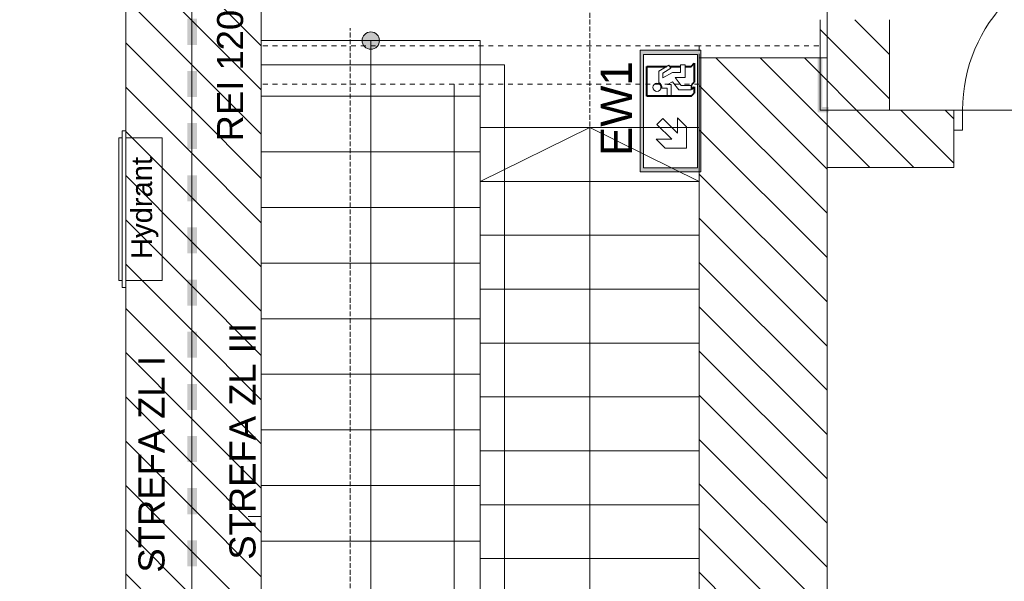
# Model space of a CAD drawing. Header units: millimetres. Extents: x -146116 to 602001, y -318793 to 100489.
# Tile 15 of 100: x 302119 to 307784, y -195425 to -192195. Entities that reach past the tile are written whole.
import ezdxf

# ---------------------------------------------------------------- set-up
doc = ezdxf.new("R2010")
doc.units = ezdxf.units.MM
doc.header["$LTSCALE"] = 0.1
doc.header["$MEASUREMENT"] = 0
doc.linetypes.add('eks Rzut piętra II$0$Krawędzie ukryte', pattern=[391.222223, 282.222223, -109])
doc.linetypes.add('eks Rzut piętra II$0$Przerywana', pattern=[564.444447, 282.222223, -282.222223])
for name, color, linetype, lineweight in [('eks Rzut piętra II$0$2D - Ogólne_Nr_pióra__38', 8, 'Continuous', 13), ('eks Rzut piętra II$0$Nowe_220-A Ściany_Nr_pióra__27', 8, 'Continuous', 25), ('eks Rzut piętra II$0$Nowe_2D - Ogólne_Nr_pióra__38', 8, 'Continuous', 13), ('eks Rzut piętra II$0$Nowe_830-G Teksty Etykiety_Nr_pióra__38', 8, 'Continuous', 13), ('eks Rzut piętra II$0$poziom_3 (1)_7_0_Nr_pióra__1_Nr_pióra__7', 8, 'Continuous', 18), ('eks Rzut piętra II$0$poziom_3 (1)_7_0_Nr_pióra__21_Nr_pióra__7', 8, 'Continuous', 18), ('eks Rzut piętra II$0$poziom_3 (1)_7_2D - Ogólne_Nr_pióra__81_Nr_pióra__1', 8, 'Continuous', 18), ('eks Rzut piętra II$0$poziom_3 (1)_7_Drzwi ArchiCAD_Nr_pióra__27_Nr_pióra__7', 8, 'Continuous', 18), ('eks Rzut piętra II$0$poziom_3 (1)_7_Drzwi ArchiCAD_Nr_pióra__81_Nr_pióra__1', 8, 'Continuous', 18), ('eks Rzut piętra II$0$poziom_3 (1)_7_Konstrukcja - Belki_Nr_pióra__1_Nr_pióra__7', 8, 'Continuous', 18), ('eks Rzut piętra II$0$poziom_3 (1)_7_Konstrukcja - Schody_Nr_pióra__81_Nr_pióra__1', 8, 'Continuous', 18), ('eks Rzut piętra II$0$poziom_3 (1)_7_Konstrukcja - Stropy_Nr_pióra__81_Nr_pióra__1', 8, 'Continuous', 18), ('eks Rzut piętra II$0$poziom_3 (1)_7_Konstrukcja - Ściany zew_Nr_pióra__107_Nr_pióra__11', 8, 'Continuous', 18), ('eks Rzut piętra II$0$poziom_3 (1)_7_Konstrukcja - Ściany zew_Nr_pióra__27_Nr_pióra__7', 8, 'Continuous', 18), ('Oświetlenie ewakuacyjne', 3, 'Continuous', 20)]:
    doc.layers.add(name, color=color, linetype=linetype, lineweight=lineweight)
doc.layers.add('eks Rzut piętra II$0$poziom_3 (1)_7_2D - Ogólne_Nr_pióra__19', color=8, linetype='Continuous')
doc.layers.add('eks Rzut piętra II$0$poziom_3 (1)_7_Konstrukcja - Schody', color=8, linetype='Continuous')
doc.styles.add('eks Rzut piętra II$0$GENERATED_STYLE_1', font='arial.ttf')
doc.styles.add('eks Rzut piętra II$0$GENERATED_STYLE_3', font='arial.ttf')
doc.styles.add('Malanow_1_100', font='isocpeur.ttf')
pattern_1 = [(135, (238251.98, 12155.94), (127.2792, 127.2792), [])]

# ---------------------------------------------------------------- blocks, each defined once
blk = doc.blocks.new('*X142')
at = {"layer": 'eks Rzut piętra II$0$2D - Ogólne_Nr_pióra__38', "linetype": 'Continuous', "lineweight": 13}
for points in [[(85348.7, -25521.7), (85198.7, -25521.7), (85198.7, -25577.4), (85348.7, -25577.4)], [(85648.7, -25521.7), (85498.7, -25521.7), (85498.7, -25577.4), (85648.7, -25577.4)], [(85948.7, -25521.7), (85798.7, -25521.7), (85798.7, -25577.4), (85948.7, -25577.4)], [(86248.7, -25521.7), (86098.7, -25521.7), (86098.7, -25577.4), (86248.7, -25577.4)], [(86548.7, -25521.7), (86398.7, -25521.7), (86398.7, -25577.4), (86548.7, -25577.4)], [(86848.7, -25521.7), (86698.7, -25521.7), (86698.7, -25577.4), (86848.7, -25577.4)], [(87148.7, -25521.7), (86998.7, -25521.7), (86998.7, -25577.4), (87148.7, -25577.4)], [(87448.7, -25521.7), (87298.7, -25521.7), (87298.7, -25577.4), (87448.7, -25577.4)], [(87748.7, -25521.7), (87598.7, -25521.7), (87598.7, -25577.4), (87748.7, -25577.4)], [(88048.7, -25521.7), (87898.7, -25521.7), (87898.7, -25577.4), (88048.7, -25577.4)], [(88348.7, -25521.7), (88198.7, -25521.7), (88198.7, -25577.4), (88348.7, -25577.4)]]:
    blk.add_hatch(color=30, dxfattribs=at).paths.add_polyline_path(points)
blk = doc.blocks.new('eks Rzut piętra II$0$Wypełnienie_2', base_point=(0, 1500))
at = {"layer": 'eks Rzut piętra II$0$2D - Ogólne_Nr_pióra__38', "color": 30, "linetype": 'Continuous', "lineweight": 13}
blk.add_blockref('*X142', (0, 0), dxfattribs=at)
blk = doc.blocks.new('eks Rzut piętra II')
at = {"layer": 'eks Rzut piętra II$0$poziom_3 (1)_7_2D - Ogólne_Nr_pióra__19', "linetype": 'Continuous', "lineweight": 0}
blk.add_hatch(color=256, dxfattribs=at).paths.add_polyline_path([(205982.7, 19043.5), (206046.2, 19043.5), (206046.2, 19073.1), (206010.7, 19073.1), (206010.7, 19353.1), (205982.7, 19353.1)])
at = {"layer": 'eks Rzut piętra II$0$poziom_3 (1)_7_Konstrukcja - Schody', "linetype": 'Continuous', "lineweight": 0}
blk.add_hatch(color=256, dxfattribs=at).paths.add_polyline_path([(203411.9, 19405.9), (203420.2, 19406.6), (203428.2, 19408.7), (203435.7, 19412), (203442.6, 19416.5), (203448.7, 19422.1), (203453.8, 19428.6), (203457.7, 19435.9), (203460.4, 19443.7), (203461.8, 19451.8), (203461.8, 19460.1), (203460.4, 19468.2), (203457.7, 19476), (203453.8, 19483.3), (203448.7, 19489.8), (203442.6, 19495.4), (203435.7, 19499.9), (203428.2, 19503.2), (203420.2, 19505.3), (203411.9, 19505.9), (203403.7, 19505.3), (203395.7, 19503.2), (203388.1, 19499.9), (203381.2, 19495.4), (203375.1, 19489.8), (203370.1, 19483.3), (203366.1, 19476), (203363.5, 19468.2), (203362.1, 19460.1), (203362.1, 19451.8), (203363.5, 19443.7), (203366.1, 19435.9), (203370.1, 19428.6), (203375.1, 19422.1), (203381.2, 19416.5), (203388.1, 19412), (203395.7, 19408.7), (203403.7, 19406.6)])
at = {"layer": 'eks Rzut piętra II$0$poziom_3 (1)_7_Konstrukcja - Ściany zew_Nr_pióra__107_Nr_pióra__11', "linetype": 'Continuous', "lineweight": 18}
h = blk.add_hatch(dxfattribs=at)
h.set_pattern_fill('BLOCZKI_CERAMICZNE_0007', color=256, angle=270, style=0, pattern_type=2)
h.set_pattern_definition(pattern_1)
h.paths.add_polyline_path([(202382, 13735.9), (202382, 22415.9), (202002, 22615.9), (202002, 13735.9)])
h = blk.add_hatch(dxfattribs=at)
h.set_pattern_fill('BLOCZKI_CERAMICZNE_0007', color=256, angle=270, style=0, pattern_type=2)
h.set_pattern_definition(pattern_1)
h.paths.add_polyline_path([(202781.9, 14095.9), (202781.9, 21905.9), (202381.9, 22415.9), (202381.9, 13735.9)])
h = blk.add_hatch(dxfattribs=at)
h.set_pattern_fill('BLOCZKI_CERAMICZNE_0007', color=256, angle=270, style=0, pattern_type=2)
h.set_pattern_definition(pattern_1)
h.paths.add_polyline_path([(206397, 19055.9), (206397, 19575.9), (205997, 19575.9), (205997, 19055.9)])
h = blk.add_hatch(dxfattribs=at)
h.set_pattern_fill('BLOCZKI_CERAMICZNE_0007', color=256, angle=270, style=0, pattern_type=2)
h.set_pattern_definition(pattern_1)
h.paths.add_polyline_path([(206037, 13735.9), (206037, 19355.9), (205302, 19355.9), (205302, 14095.9)])
h = blk.add_hatch(dxfattribs=at)
h.set_pattern_fill('BLOCZKI_CERAMICZNE_0007', color=256, angle=270, style=0, pattern_type=2)
h.set_pattern_definition(pattern_1)
h.paths.add_polyline_path([(206037, 18725.9), (206767, 18725.9), (206767, 19055.9), (206037, 19055.9)])
at = {"layer": 'eks Rzut piętra II$0$Nowe_220-A Ściany_Nr_pióra__27', "linetype": 'Continuous', "lineweight": 18}
for p, q in [((203881.6, 19315.9), (203694.1, 19315.9)), ((205301.9, 18267), (205301.9, 18079.5)), ((204041.9, 18175.9), (202781.9, 18175.9)), ((202781.9, 16718.5), (202706.9, 16718.5))]:
    blk.add_line(p, q, dxfattribs=at)
at = {"layer": 'eks Rzut piętra II$0$Nowe_2D - Ogólne_Nr_pióra__38', "linetype": 'eks Rzut piętra II$0$Krawędzie ukryte', "lineweight": 13, "flags": 128}
blk.add_lwpolyline([(211287, 22155.9), (211287, 20715), (204672.9, 20715), (204672.9, 14913.9), (203293.1, 14913.9), (203293.1, 19526.8)], dxfattribs=at)
at = {"layer": 'eks Rzut piętra II$0$poziom_3 (1)_7_0_Nr_pióra__1_Nr_pióra__7', "linetype": 'Continuous', "lineweight": 18}
for p, q in [((201982, 18935.9), (201982, 18035.9)), ((202002, 18935.9), (201982, 18935.9)), ((202002, 18035.9), (202002, 18935.9)), ((201962, 18895.9), (201962, 18075.9)), ((201982, 18895.9), (201962, 18895.9)), ((201982, 18075.9), (201982, 18895.9)), ((202002, 18895.9), (202002, 18075.9)), ((202212, 18895.9), (202002, 18895.9)), ((202212, 18075.9), (202212, 18895.9)), ((201962, 18075.9), (201982, 18075.9)), ((202002, 18075.9), (202212, 18075.9)), ((201982, 18035.9), (202002, 18035.9))]:
    blk.add_line(p, q, dxfattribs=at)
at = {"layer": 'eks Rzut piętra II$0$poziom_3 (1)_7_0_Nr_pióra__21_Nr_pióra__7', "linetype": 'Continuous', "lineweight": 18, "flags": 128}
blk.add_lwpolyline([(203891.9, 19205.9), (203891.9, 15495.9), (204181.9, 15495.9), (204182, 19315.9), (202781.9, 19315.9)], dxfattribs=at)
at = {"layer": 'eks Rzut piętra II$0$poziom_3 (1)_7_2D - Ogólne_Nr_pióra__81_Nr_pióra__1', "linetype": 'eks Rzut piętra II$0$Przerywana', "lineweight": 18, "flags": 128}
blk.add_lwpolyline([(205302, 18955.9), (205302, 19425.9), (205997, 19425.9)], dxfattribs=at)
at = {"layer": 'eks Rzut piętra II$0$poziom_3 (1)_7_Drzwi ArchiCAD_Nr_pióra__27_Nr_pióra__7', "linetype": 'Continuous', "lineweight": 18}
blk.add_line((206767, 19055.9), (206767, 18940.9), dxfattribs=at)
at = {"layer": 'eks Rzut piętra II$0$poziom_3 (1)_7_Drzwi ArchiCAD_Nr_pióra__81_Nr_pióra__1', "linetype": 'Continuous', "lineweight": 18}
for p, q in [((206817, 19055.9), (206767, 19055.9)), ((206767, 19055.9), (206767, 18940.9)), ((206817, 18940.9), (206817, 19055.9)), ((206767, 18940.9), (206817, 18940.9))]:
    blk.add_line(p, q, dxfattribs=at)
blk.add_arc((207717, 19055.9), 900, 90, 180, dxfattribs=at)
at = {"layer": 'eks Rzut piętra II$0$poziom_3 (1)_7_Konstrukcja - Belki_Nr_pióra__1_Nr_pióra__7', "linetype": 'eks Rzut piętra II$0$Przerywana', "lineweight": 18}
for p, q in [((205302, 19425.9), (202781.9, 19425.9)), ((202781.9, 19425.9), (202781.9, 19205.9)), ((205302, 19425.9), (205302, 19205.9)), ((205302, 19205.9), (202781.9, 19205.9))]:
    blk.add_line(p, q, dxfattribs=at)
at = {"layer": 'eks Rzut piętra II$0$poziom_3 (1)_7_Konstrukcja - Schody_Nr_pióra__81_Nr_pióra__1', "linetype": 'Continuous', "lineweight": 18}
for p, q in [((202781.9, 19455.9), (202781.9, 15615.9)), ((204041.9, 19455.9), (202781.9, 19455.9)), ((204041.9, 19455.9), (202781.9, 19455.9)), ((203411.9, 19455.9), (203411.9, 15615.9)), ((204041.9, 19455.9), (204041.9, 15615.9)), ((204041.9, 19135.9), (202781.9, 19135.9)), ((204041.9, 15545.9), (204041.9, 18955.9)), ((205301.9, 18955.9), (204041.9, 18955.9)), ((205301.9, 18955.9), (204041.9, 18955.9)), ((204671.9, 18955.9), (204041.9, 18645.9)), ((204671.9, 15545.9), (204671.9, 18955.9)), ((204671.9, 18955.9), (205301.9, 18645.9)), ((205301.9, 15545.9), (205301.9, 18955.9)), ((204041.9, 18815.9), (202781.9, 18815.9)), ((205301.9, 18645.9), (204041.9, 18645.9)), ((204041.9, 18495.9), (202781.9, 18495.9)), ((205301.9, 18335.9), (204041.9, 18335.9)), ((204041.9, 18175.9), (202781.9, 18175.9)), ((205301.9, 18025.9), (204041.9, 18025.9)), ((204041.9, 17855.9), (202781.9, 17855.9)), ((205301.9, 17715.9), (204041.9, 17715.9)), ((204041.9, 17535.9), (202781.9, 17535.9)), ((205301.9, 17405.9), (204041.9, 17405.9)), ((204041.9, 17215.9), (202781.9, 17215.9)), ((205301.9, 17095.9), (204041.9, 17095.9)), ((204041.9, 16895.9), (202781.9, 16895.9)), ((205301.9, 16785.9), (204041.9, 16785.9)), ((204041.9, 16575.9), (202781.9, 16575.9)), ((205301.9, 16475.9), (204041.9, 16475.9))]:
    blk.add_line(p, q, dxfattribs=at)
blk.add_circle((203411.9, 19455.9), 50, dxfattribs=at)
at = {"layer": 'eks Rzut piętra II$0$poziom_3 (1)_7_Konstrukcja - Stropy_Nr_pióra__81_Nr_pióra__1', "linetype": 'Continuous', "lineweight": 18, "flags": 128}
for points in [[(202002, 10885.9), (202002, 22615.9), (202552, 22615.9), (202552, 24685.9), (202002, 24685.9), (199042, 24685.9), (199042, 31735.9), (196812, 31735.9), (196812, 3885.9), (199042, 3885.9), (199042, 10885.9)], [(215277, 19055.9), (206037, 19055.9), (206037, 21905.9), (206037, 22155.9), (215277, 22155.9)], [(202781.9, 14095.9), (202781.9, 21905.9), (206037, 21905.9), (206037, 14095.9)], [(237612, 12765.9), (206037, 12765.9), (206037, 19055.9), (233797, 19055.9), (233797, 18725.9), (237612, 18725.9)]]:
    blk.add_lwpolyline(points, close=True, dxfattribs=at)
at = {"layer": 'eks Rzut piętra II$0$poziom_3 (1)_7_Konstrukcja - Ściany zew_Nr_pióra__27_Nr_pióra__7', "linetype": 'Continuous', "lineweight": 18}
for p, q in [((206767, 19055.9), (206767, 18940.9)), ((206767, 18940.9), (206767, 18725.9))]:
    blk.add_line(p, q, dxfattribs=at)
at = {"layer": 'eks Rzut piętra II$0$poziom_3 (1)_7_Konstrukcja - Ściany zew_Nr_pióra__27_Nr_pióra__7', "linetype": 'Continuous', "lineweight": 18, "flags": 128}
for points in [[(202002, 22615.9), (202002, 13735.9)], [(202381.9, 22415.9), (202381.9, 13735.9)], [(202382, 13735.9), (202382, 22415.9)], [(202781.9, 14095.9), (202781.9, 21905.9)], [(205997, 19575.9), (205997, 19055.9)], [(206397, 19055.9), (206397, 19575.9)], [(206037, 19355.9), (205302, 19355.9)], [(205302, 19355.9), (205302, 14095.9)], [(206037, 19055.9), (206037, 19355.9)], [(205997, 19055.9), (206037, 19055.9)], [(206767, 19055.9), (206397, 19055.9)], [(206037, 18725.9), (206767, 18725.9)], [(206037, 13735.9), (206037, 18725.9)]]:
    blk.add_lwpolyline(points, dxfattribs=at)
at = {"layer": 'eks Rzut piętra II$0$2D - Ogólne_Nr_pióra__38', "linetype": 'Continuous', "lineweight": 13, "rotation": 270}
blk.add_blockref('eks Rzut piętra II$0$Wypełnienie_2', (229434.1, 104779.9), dxfattribs=at)
at = {"layer": 'eks Rzut piętra II$0$Nowe_830-G Teksty Etykiety_Nr_pióra__38', "linetype": 'Continuous', "lineweight": 13, "char_height": 150, "attachment_point": 1, "rotation": 90, "style": 'eks Rzut piętra II$0$GENERATED_STYLE_3'}
for s, insert in [('\\A1;REI 120', (202527.2, 18875.6)), ('\\A1;STREFA ZL III', (202598.5, 16469.7)), ('\\A1;STREFA ZL I', (202074.8, 16395.3))]:
    blk.add_mtext(s, dxfattribs=dict(at, insert=insert))
at = {"layer": 'eks Rzut piętra II$0$poziom_3 (1)_7_0_Nr_pióra__1_Nr_pióra__7', "linetype": 'Continuous', "lineweight": 18, "insert": (202111.6, 18199.6), "char_height": 120, "attachment_point": 4, "rotation": 90, "style": 'eks Rzut piętra II$0$GENERATED_STYLE_1'}
blk.add_mtext('\\A1;Hydrant', dxfattribs=at)
blk = doc.blocks.new('SD')
at = {"layer": 'Oświetlenie ewakuacyjne', "linetype": 'ByBlock'}
h = blk.add_hatch(color=256, dxfattribs=at)
h.paths.add_polyline_path([(0, 35), (70, 35), (70, 0), (0, 0)])
h.paths.add_polyline_path([(2.46, 33.02), (67.54, 33.02), (67.54, 1.98), (2.46, 1.98)], flags=16)
at = {"layer": 'Oświetlenie ewakuacyjne', "lineweight": 40}
for p, q in [((43.61, 31.14), (60.69, 31.14)), ((43.61, 16.68), (43.61, 31.14)), ((60.69, 31.14), (60.69, 19.72)), ((43.61, 5.59), (43.61, 17.05)), ((60.69, 17.88), (60.69, 11.69)), ((60.69, 8.99), (60.69, 5.59)), ((43.61, 5.59), (45.42, 3.78)), ((49.04, 3.78), (45.42, 3.78)), ((47.67, 5.16), (49.04, 3.78)), ((50.23, 5.16), (51.61, 3.78)), ((62.49, 3.78), (51.61, 3.78)), ((60.69, 5.59), (62.49, 3.78))]:
    blk.add_line(p, q, dxfattribs=at)
at = {"layer": 'Oświetlenie ewakuacyjne'}
for p, q in [((18.85, 25.65), (13.68, 20.47)), ((18.85, 16.77), (18.85, 25.65)), ((18.85, 16.77), (27.33, 25.25)), ((27.33, 25.25), (30.75, 21.84)), ((57.92, 24.25), (51.41, 24.26)), ((61.48, 18.41), (57.92, 24.25)), ((13.68, 20.47), (13.68, 8.19)), ((30.75, 21.84), (22.26, 13.36)), ((48.18, 19.41), (43.61, 19.41)), ((43.61, 17.05), (50.29, 17.05)), ((48.19, 22.45), (48.18, 19.41)), ((50.29, 17.05), (50.3, 19.2)), ((50.3, 19.2), (51.85, 16.32)), ((57.15, 16.36), (54.13, 21.88)), ((54.13, 21.88), (56.83, 21.88)), ((56.83, 21.88), (59.74, 17.25)), ((59.74, 17.25), (61.48, 18.41)), ((22.26, 13.36), (31.14, 13.36)), ((31.14, 13.36), (25.96, 8.19)), ((51.85, 16.32), (47.23, 12.65)), ((47.23, 12.65), (47.23, 5.59)), ((49.8, 11.31), (54.43, 14.75)), ((54.43, 14.75), (54.42, 8.98)), ((57.15, 11.69), (57.15, 16.36)), ((61.7, 11.69), (57.15, 11.69)), ((61.7, 8.99), (61.7, 11.69)), ((25.96, 8.19), (13.68, 8.19)), ((49.8, 5.59), (49.8, 11.31)), ((54.42, 8.98), (61.7, 8.99)), ((47.23, 5.59), (49.8, 5.59)), ((47.67, 5.16), (50.23, 5.16))]:
    blk.add_line(p, q, dxfattribs=at)
for points in [[(0, 35), (70, 35), (70, 0), (0, 0)], [(2.46, 33.02), (67.54, 33.02), (67.54, 1.98), (2.46, 1.98)]]:
    blk.add_lwpolyline(points, close=True, dxfattribs=at)
blk.add_circle((48.72, 25.28), 2.34, dxfattribs=at)
blk.add_arc((48.72, 25.28), 2.88, 259.4003, 339.1396, dxfattribs=at)
blk = doc.blocks.new('*U48')
at = {"layer": 'Oświetlenie ewakuacyjne', "color": 1, "linetype": 'ByBlock'}
blk.add_blockref('SD', (0, -0.01), dxfattribs=at)
at = {"layer": 'Oświetlenie ewakuacyjne', "insert": (9.21, 57.69), "char_height": 18, "attachment_point": 1, "style": 'Malanow_1_100'}
blk.add_mtext_dynamic_manual_height_columns('{\\fArial|b0|i0|c238|p34;EW1}', width=42.9792, gutter_width=669.53, heights=[0], dxfattribs=at)

msp = doc.modelspace()

# ---------------------------------------------------------------- block references
at = {"layer": 'Oświetlenie ewakuacyjne'}
msp.add_blockref('eks Rzut piętra II', (100727, -211770.5), dxfattribs=at)

# ---------------------------------------------------------------- next in the draw order: block references
at = {"layer": 'Oświetlenie ewakuacyjne', "linetype": 'ByBlock', "xscale": 10, "yscale": 10, "zscale": 10, "rotation": 90}
msp.add_blockref('*U48', (306037.9, -193070.5), dxfattribs=at)

doc.saveas('drawing.dxf')
